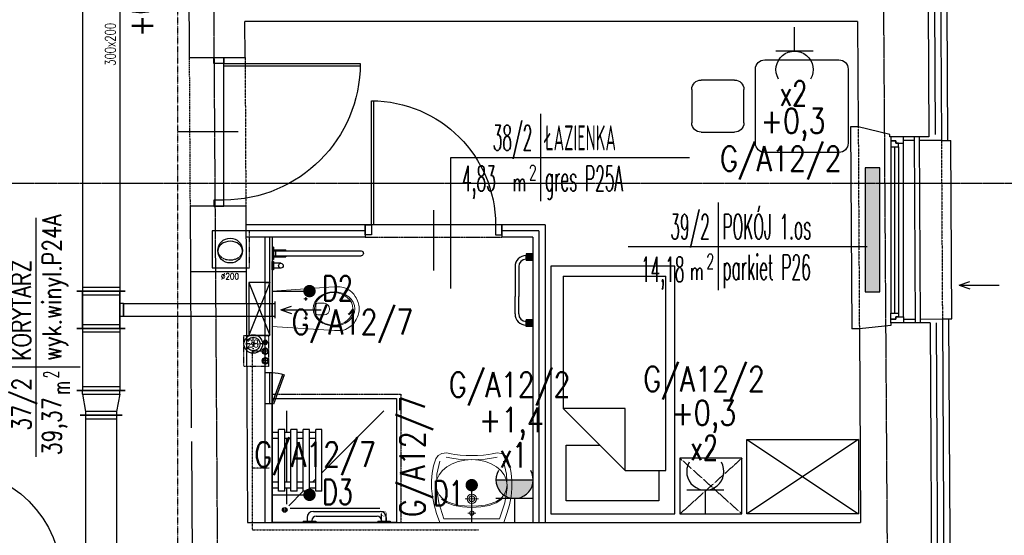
# Model space of a CAD drawing. Header units: inches. Extents: x -145354 to -97635, y 38777 to 78670.
# Tile 166 of 231: x -139144 to -138350, y 60310 to 60726. Entities that reach past the tile are written whole.
import ezdxf
from ezdxf.enums import TextEntityAlignment as Align

# ---------------------------------------------------------------- set-up
doc = ezdxf.new("R2010")
doc.units = ezdxf.units.IN
doc.header["$MEASUREMENT"] = 0
for name, pattern in [('00-inst$0$DASHDOT', [1, 0.5, -0.25, 0, -0.25]), ('CENTER', [2, 1.25, -0.25, 0.25, -0.25]), ('DASHDOT', [1, 0.5, -0.25, 0, -0.25]), ('DASHED', [0.75, 0.5, -0.25]), ('DASHED2', [0.375, 0.25, -0.125]), ('DIVIDE', [31.75, 12.7, -6.35, 0, -6.35, 0, -6.35])]:
    doc.linetypes.add(name, pattern=pattern)
doc.layers.get('0').update_dxf_attribs({"color": 101})
for name, color, linetype in [('Drz---drzwi', 5, 'Continuous'), ('E-OPIS_POM', 6, 'Continuous'), ('E35', 6, 'Continuous'), ('E50', 3, 'Continuous'), ('Fas-balustrada-widok', 64, 'Continuous'), ('FLUID-N21', 7, 'Continuous'), ('Ins-kan', 54, 'Continuous'), ('Ins-went', 141, 'Continuous'), ('Ins-went-opis', 141, 'Continuous'), ('Ins-wod', 152, 'Continuous'), ('Mw-wc-rury', 160, 'DASHDOT'), ('Okn---okna', 5, 'Continuous'), ('Os-osie glowne', 8, 'CENTER'), ('piony_K_nr', 240, 'Continuous'), ('Sc-cegla pelna', 32, 'Continuous'), ('Sc-gazobeton', 45, 'Continuous'), ('Sc-gk', 120, 'Continuous'), ('Sc-gk-hatch', 8, 'Continuous'), ('Sc-izolacja term-obrys', 132, 'Continuous'), ('Sc-izolacja term-styropian', 151, 'STYROPIAN-KA'), ('Sc-nad', 5, 'DASHED2'), ('Sc-nadproza kon', 5, 'DASHED2'), ('stelaż_wc', 64, 'Continuous'), ('Suf-widok', 8, 'Continuous'), ('W-idok', 9, 'Continuous'), ('W-otwor-strop', 126, 'Continuous'), ('Wyp-grzejniki', 56, 'Continuous'), ('Wyp-meble', 155, 'Continuous'), ('Wyp-sanitar', 131, 'Continuous')]:
    doc.layers.add(name, color=color, linetype=linetype)
doc.styles.add('KA wymiar', font='romans.shx', dxfattribs={"width": 0.6})
doc.styles.add('ROMANS', font='romans', dxfattribs={"width": 0.85})
doc.styles.add('tab-bud$0$ROMANS', font='romans', dxfattribs={"width": 0.7})
doc.styles.add('TYTUL2', font='ARIAL.TTF')
doc.linetypes.add('BATTING', pattern='A,0.0001,-0.1,[134,ltypeshp.shx,S=0.1,R=0,X=-0.1,Y=0],-0.2,[134,ltypeshp.shx,S=0.1,R=180,X=0.1,Y=0],-0.1', length=0.4001)
doc.linetypes.add('STYROPIAN-KA', pattern='A,0.0001,-0.1,[135,ltypeshp.shx,S=0.1,R=0,X=-0.1,Y=0],0,[135,ltypeshp.shx,S=0.1,R=180,X=0.1,Y=0],-0.1', length=0.2001)

# ---------------------------------------------------------------- blocks, each defined once
blk = doc.blocks.new('pow')
for p, q in [((0, 0.523), (0, -0.523)), ((-1.075, 0), (1.78, 0))]:
    blk.add_line(p, q)
at = {"style": 'KA wymiar', "width": 0.6}
for s, height, p in [('2', 0.18, (-0.139, -0.27)), ('m', 0.21, (-0.333, -0.401))]:
    blk.add_text(s, height=height, dxfattribs=at).set_placement(p)
at = {"style": 'KA wymiar'}
for tag, width, p in [('01', 0.7, (-0.131, 0.084)), ('000.00', 0.6, (-0.364, -0.401))]:
    blk.add_attdef(tag, text='', height=0.3, dxfattribs=dict(at, width=width)).set_placement(p, align=Align.RIGHT)
blk.add_attdef('POMIESZCZENIE', (0.071, 0.084), '', height=0.3, dxfattribs=at)
at = {"style": 'KA wymiar', "width": 0.8}
blk.add_attdef('POSADZKA', (0.071, -0.401), '', height=0.3, dxfattribs=at)
blk = doc.blocks.new('g2')
at = {"layer": 'E35'}
blk.add_line((15, 19.27), (-15, 19.27), dxfattribs=at)
blk.add_arc((0, 34.27), 15, 150, 30, dxfattribs=at)
at = {"layer": 'E50'}
blk.add_line((0, 19.27), (0, 0), dxfattribs=at)
blk = doc.blocks.new('G1')
at = {"layer": 'E35'}
blk.add_hatch(color=256, dxfattribs=at).paths.add_polyline_path([(10, 22.85), (-10, 22.85, 1)])
for p, q in [((-10, 22.85), (10, 22.85)), ((10, 12.85), (-10, 12.85))]:
    blk.add_line(p, q, dxfattribs=at)
blk.add_arc((0, 22.85), 10, 150, 30, dxfattribs=at)
at = {"layer": 'E50'}
blk.add_line((0, 12.85), (0, 0), dxfattribs=at)
blk = doc.blocks.new('loz033')
blk.add_lwpolyline([(0, 200), (100, 200), (100, 0), (0, 0)], close=True)
for points in [[(86.95, 164.84), (86.95, 189.43), (12.36, 189.43), (12.36, 144.44), (39.36, 144.44)], [(9.76, 114.84), (59.76, 164.84)], [(59.76, 164.84), (59.76, 114.84), (9.76, 114.84)], [(59.76, 164.84), (92.64, 164.84), (92.64, 8.3)], [(9.76, 8.3), (9.76, 114.84)], [(9.76, 8.3), (92.64, 8.3)]]:
    blk.add_lwpolyline(points)
blk = doc.blocks.new('_szafka_nocna')
blk.add_lwpolyline([(-25, 0), (25, 0), (25, -45), (-25, -45)], close=True)
at = {"linetype": 'DASHED2'}
for points in [[(25, 0), (-25, -45)], [(-25, 0), (25, -45)]]:
    blk.add_lwpolyline(points, dxfattribs=at)
blk = doc.blocks.new('_0630_szafa_1os')
blk.add_lwpolyline([(-90, 0), (-90, -60), (0, -60), (0, 0)], close=True)
for points in [[(-90, 0), (0, -60)], [(0, 0), (-90, -60)]]:
    blk.add_lwpolyline(points)
blk = doc.blocks.new('_0630_stolik_wyposazenie')
for p, q in [((-7.47, 37.33), (-67.2, 37.33)), ((-74.67, 29.87), (-74.67, -29.87)), ((0, -29.87), (0, 29.87)), ((-118.53, 21), (-91.47, 21)), ((-126, -13.53), (-126, 13.53)), ((-84, 13.53), (-84, -13.53)), ((-91.47, -21), (-118.53, -21)), ((-67.2, -37.33), (-7.47, -37.33))]:
    blk.add_line(p, q)
for centre, start, end in [((-67.2, 29.87), 90, 180), ((-7.47, 29.87), 0, 90), ((-118.53, 13.53), 90, 180), ((-91.47, 13.53), 0, 90), ((-118.53, -13.53), 180, 270), ((-91.47, -13.53), 270, 0), ((-67.2, -29.87), 180, 270), ((-7.47, -29.87), 270, 0)]:
    blk.add_arc(centre, 7.47, start, end)
blk = doc.blocks.new('_DRZWI_W120')
at = {"ltscale": 25}
for p, q in [((44517.38, 20745.07), (44517.38, 20635.07)), ((44504.38, 20690.07), (44558.38, 20690.07))]:
    blk.add_line(p, q, dxfattribs=at)
at = {"ltscale": 7}
for p, q in [((44517.38, 20635.07), (44407.38, 20635.07)), ((44517.38, 20637.07), (44407.4, 20637.07))]:
    blk.add_line(p, q, dxfattribs=at)
at = {"ltscale": 25}
for points in [[(44525.38, 20750.07), (44517.38, 20750.07), (44517.38, 20745.07), (44525.38, 20745.07)], [(44525.38, 20630.07), (44517.38, 20630.07), (44517.38, 20635.07), (44525.38, 20635.07)]]:
    blk.add_lwpolyline(points, close=True, dxfattribs=at)
blk.add_arc((44517.38, 20635.07), 110, 90, 180, dxfattribs=at)
at = {"linetype": 'DASHED', "ltscale": 20}
blk.add_arc((44517.38, 20635.07), 110, 180, 270, dxfattribs=at)
blk = doc.blocks.new('_0630_BRODZIK_NIEPELNOSPRAWNI')
for p, q in [((27.51, -5), (27.51, 0)), ((32.51, -5), (32.51, 0)), ((25.01, -10), (25.01, -5)), ((25.01, -5), (75.01, -5)), ((67.51, -5), (67.51, 0)), ((72.51, -5), (72.51, 0)), ((75.01, -10), (75.01, -5)), ((11.25, -86.65), (11.25, -14.3)), ((25.01, -25.01), (13.26, -13.26)), ((27.51, -11.56), (14.61, -11.56)), ((25.01, -10), (75.01, -10)), ((25.01, -20), (25.01, -15)), ((25.01, -15), (75.01, -15)), ((27.51, -15), (27.51, -10)), ((32.51, -15), (32.51, -10)), ((67.51, -11.56), (32.51, -11.56)), ((67.51, -15), (67.51, -10)), ((72.51, -15), (72.51, -10)), ((90.03, -11.56), (72.51, -11.56)), ((75.01, -20), (75.01, -15)), ((25.01, -20), (75.01, -20)), ((27.51, -25), (27.51, -20)), ((32.51, -25), (32.51, -20)), ((67.51, -25), (67.51, -20)), ((72.51, -25), (72.51, -20)), ((1.05, -25), (0.05, -25)), ((1.05, -25), (1.05, -35)), ((3.85, -28.1), (1.05, -28.1)), ((25.01, -30), (25.01, -25)), ((25.01, -25), (75.01, -25)), ((25.01, -30), (75.01, -30)), ((27.51, -35), (27.51, -30)), ((32.51, -35), (32.51, -30)), ((32.51, -35), (32.51, -30)), ((67.51, -35), (67.51, -30)), ((72.51, -35), (72.51, -30)), ((75.01, -30), (75.01, -25)), ((1.05, -35), (0.05, -35)), ((1.55, -31.9), (1.05, -31.9)), ((5.05, -35.4), (5.05, -84.6)), ((8.85, -33.1), (8.85, -86.9)), ((25.01, -40), (25.01, -35)), ((25.01, -35), (75.01, -35)), ((32.51, -32.51), (32.51, -32.5)), ((35, -35), (32.51, -32.51)), ((75.01, -40), (75.01, -35)), ((25.01, -40), (75.01, -40)), ((90.03, -90.03), (40, -40)), ((1.05, -85), (0.05, -85)), ((1.05, -85), (1.05, -95)), ((1.05, -88.1), (6.95, -88.08)), ((1.55, -88.1), (1.05, -88.1)), ((1.05, -91.9), (6.95, -91.93)), ((3.85, -91.9), (1.05, -91.9))]:
    blk.add_line(p, q)
blk.add_lwpolyline([(0, 0), (100, 0), (100, -100), (0, -100)], close=True)
at = {"linetype": 'DASHED', "ltscale": 0.5}
blk.add_lwpolyline([(103.5, 0), (103.5, -103.5), (0, -103.5)], dxfattribs=at)
for points in [[(100, 0), (103.5, 0)], [(1.05, -95), (0.05, -95)], [(0, -100), (0, -103.5)]]:
    blk.add_lwpolyline(points)
at = {"const_width": 0.35}
blk.add_lwpolyline([(6.95, -88.08, 1), (6.95, -91.93, 1)], format="xyb", close=True, dxfattribs=at)
for radius in [1.9, 0.901]:
    blk.add_circle((10, -10), radius)
for centre, radius, start, end in [((3.85, -33.1), 5, 0, 90), ((1.55, -35.4), 3.5, 0, 90), ((1.55, -84.6), 3.5, 270, 0), ((3.85, -86.9), 5, 270, 0)]:
    blk.add_arc(centre, radius, start, end)
blk = doc.blocks.new('_0630_UMYWALKA_NIEPEŁNOSPRAWNY')
at = {"lineweight": 0}
for points in [[(0, -54.01), (4.6, -54.04), (9.42, -54.29), (13.64, -54.72), (16.46, -55.28), (20.4, -56.01), (23.99, -55.58), (26.93, -53.97), (28.88, -51.12), (30.72, -45.51), (31.92, -39.69), (32.47, -33.64), (32.39, -27.38), (31.68, -20.89), (30.35, -14.17), (28.39, -7.2), (25.81, 0), (0, 0), (-25.81, 0), (-28.39, -7.2), (-30.35, -14.17), (-31.68, -20.89), (-32.39, -27.38), (-32.47, -33.64), (-31.92, -39.69), (-30.72, -45.51), (-28.88, -51.12), (-26.93, -53.97), (-23.99, -55.58), (-20.4, -56.01), (-16.46, -55.28), (-13.64, -54.72), (-9.42, -54.29), (-4.6, -54.04), (0, -54.01)], [(0, -5.72), (0.68, -5.86), (1.24, -6.24), (1.61, -6.8), (1.75, -7.48), (1.61, -8.16), (1.24, -8.71), (0.68, -9.09), (0, -9.23), (-0.68, -9.09), (-1.24, -8.71), (-1.61, -8.16), (-1.75, -7.48), (-1.61, -6.8), (-1.24, -6.24), (-0.68, -5.86), (0, -5.72)], [(0, -15.26), (1.46, -15.56), (2.65, -16.36), (3.46, -17.56), (3.75, -19.01), (3.46, -20.47), (2.65, -21.66), (1.46, -22.47), (0, -22.76), (-1.46, -22.47), (-2.65, -21.66), (-3.46, -20.47), (-3.75, -19.01), (-3.46, -17.56), (-2.65, -16.36), (-1.46, -15.56), (0, -15.26)], [(0, -16.71), (0.89, -16.89), (1.63, -17.39), (2.12, -18.12), (2.3, -19.01), (2.12, -19.91), (1.63, -20.64), (0.89, -21.13), (0, -21.31), (-0.89, -21.13), (-1.63, -20.64), (-2.12, -19.91), (-2.3, -19.01), (-2.12, -18.12), (-1.63, -17.39), (-0.89, -16.89), (0, -16.71)]]:
    blk.add_lwpolyline(points, close=True, dxfattribs=at)
for points in [[(25.67, -49.28), (28.14, -38.98), (28.45, -27.74), (26.59, -15.65), (22.51, -2.8), (0, -2.8), (-22.51, -2.8), (-26.59, -15.65), (-28.45, -27.74), (-28.14, -38.98), (-25.67, -49.28)], [(-3.25, -7.48), (3.25, -7.48)], [(0, -10.73), (0, -4.22)], [(-28.45, -30.14), (-27.86, -25.83), (-26.17, -22.22), (-23.51, -19.26), (-20, -16.92), (-15.76, -15.17), (-10.92, -13.96), (-5.6, -13.26), (0.07, -13.04), (5.74, -13.26), (11.05, -13.96), (15.89, -15.17), (20.13, -16.92), (23.64, -19.26), (26.3, -22.22), (27.99, -25.83), (28.58, -30.14)], [(-24.26, -18.74), (-19.75, -15.71), (-14.01, -13.63), (-7.31, -12.42), (0.07, -12.04), (7.44, -12.42), (14.14, -13.63), (19.88, -15.71), (24.39, -18.74)], [(0, -24.26), (0, -13.76)], [(5.34, -19.01), (-5.34, -19.01)], [(-28.45, -30.14), (-27.86, -34.42), (-26.18, -38.33), (-23.53, -41.81), (-20.04, -44.79), (-15.81, -47.22), (-10.99, -49.04), (-5.68, -50.17), (-0.02, -50.56), (5.66, -50.17), (10.98, -49.04), (15.83, -47.22), (20.09, -44.79), (23.61, -41.81), (26.29, -38.33), (27.99, -34.42), (28.58, -30.14)], [(20.64, -52.51), (15.94, -51.63), (10.86, -51.08), (5.51, -50.74), (0.02, -50.52), (-5.48, -50.74), (-10.83, -51.08), (-15.91, -51.63), (-20.61, -52.51)]]:
    blk.add_lwpolyline(points, dxfattribs=at)
at = {"lineweight": 0, "const_width": 0.282}
for points in [[(-0.13, -20.35), (-0.13, -20.35)], [(-0.07, -21.39), (-0.07, -21.39)]]:
    blk.add_lwpolyline(points, dxfattribs=at)
blk = doc.blocks.new('_0630_DRZWI_100')
at = {"ltscale": 25}
for p, q in [((-4, -5), (-4, 0)), ((-4, 0), (-4, -5)), ((4, 0), (-4, 0)), ((4, -5), (4, 0)), ((4, -5), (4, 0)), ((-4, -105), (-4, -5)), ((-4, -5), (4, -5)), ((-15.7, -55), (32.9, -55)), ((-4, -105), (4, -105)), ((-4, -110), (-4, -105)), ((4, -110), (-4, -110)), ((4, -105), (4, -110)), ((4, -105), (4, -110))]:
    blk.add_line(p, q, dxfattribs=at)
at = {"ltscale": 7}
for p, q in [((-4, -5), (-104, -5)), ((-4, -6.8), (-103.98, -6.8))]:
    blk.add_line(p, q, dxfattribs=at)
blk.add_arc((-4, -5), 100, 180, 270)
blk = doc.blocks.new('_GJKHGJ')
at = {"ltscale": 25}
for p, q in [((-8, -5), (-8, 0)), ((-8, 0), (-8, -5)), ((0, 0), (-8, 0)), ((0, -5), (0, 0)), ((0, -5), (0, 0)), ((-8, -115), (-8, -5)), ((-8, -5), (0, -5)), ((-19.7, -60), (28.9, -60)), ((-8, -115), (0, -115)), ((-8, -120), (-8, -115)), ((0, -115), (0, -120)), ((0, -115), (0, -120)), ((0, -120), (-8, -120))]:
    blk.add_line(p, q, dxfattribs=at)
at = {"ltscale": 7}
for p, q in [((-8, -5), (-118, -5)), ((-8, -6.8), (-117.99, -6.8))]:
    blk.add_line(p, q, dxfattribs=at)
blk.add_arc((-8, -5), 110, 180, 270)
blk = doc.blocks.new('ramiak_okna')
at = {"layer": 'Okn---okna'}
for p, q in [((145, 10), (5, 10)), ((8, 6), (142, 6)), ((8, 3), (142, 3)), ((8, 0), (142, 0))]:
    blk.add_line(p, q, dxfattribs=at)
for points in [[(5, 10), (0, 10), (0, 0), (3, 0), (3, 4), (5, 4)], [(145, 10), (150, 10), (150, 0), (147, 0), (147, 4), (145, 4)], [(8, 6), (5, 6), (5, 4), (3, 4), (3, 0), (5, 0), (8, 0)], [(142, 6), (145, 6), (145, 4), (147, 4), (147, 0), (145, 0), (142, 0)]]:
    blk.add_lwpolyline(points, close=True, dxfattribs=at)
blk = doc.blocks.new('_0630_WC_NIEPEŁNOSPRAWNY')
at = {"lineweight": 0}
for p, q in [((-14.26, 0), (-17.49, -45.7)), ((-14.26, 0), (14.26, 0)), ((14.26, 0), (17.15, -45.7)), ((-8.01, -26.98), (-9.42, -26.98)), ((-8.01, -26.98), (-8.01, -25.54)), ((-8.01, -26.98), (-6.53, -26.98)), ((-8.01, -26.98), (-8.01, -28.41)), ((7.49, -26.98), (6.08, -26.98)), ((7.49, -26.98), (7.49, -25.54)), ((7.49, -26.98), (8.97, -26.98)), ((7.49, -26.98), (7.49, -28.41)), ((-4.44, -36.51), (-4.44, -41.77)), ((-3.5, -35.21), (4, -35.21)), ((4.94, -36.51), (4.94, -41.77)), ((-17.49, -45.7), (-17.82, -50.14)), ((17.15, -45.7), (17.52, -50.14)), ((-17.82, -50.14), (-17.77, -54.69)), ((-17.77, -54.69), (-17.51, -56.08)), ((17.52, -50.14), (17.47, -54.69)), ((17.47, -54.69), (17.51, -56.08)), ((-17.51, -56.08), (-17.12, -57.53)), ((-17.12, -57.53), (-16.6, -58.93)), ((-16.6, -58.93), (-15.97, -60.29)), ((-15.97, -60.29), (-15.22, -61.59)), ((-15.22, -61.59), (-14.37, -62.83)), ((-14.37, -62.83), (-13.41, -63.99)), ((14.37, -62.83), (13.41, -63.99)), ((15.22, -61.59), (14.37, -62.83)), ((15.97, -60.29), (15.22, -61.59)), ((16.6, -58.93), (15.97, -60.29)), ((17.12, -57.53), (16.6, -58.93)), ((17.51, -56.08), (17.12, -57.53)), ((-13.41, -63.99), (-11.77, -65.6)), ((-11.77, -65.6), (-10, -66.94)), ((-10, -66.94), (-8.71, -67.72)), ((-8.71, -67.72), (-6.54, -68.77)), ((-6.54, -68.77), (-5.07, -69.25)), ((-5.07, -69.25), (-3.02, -69.72)), ((-3.02, -69.72), (-1.52, -69.92)), ((-1.52, -69.92), (0, -70)), ((1.52, -69.92), (0, -70)), ((3.02, -69.72), (1.52, -69.92)), ((5.07, -69.25), (3.02, -69.72)), ((6.54, -68.77), (5.07, -69.25)), ((8.71, -67.72), (6.54, -68.77)), ((10, -66.94), (8.71, -67.72)), ((11.77, -65.6), (10, -66.94)), ((13.41, -63.99), (11.77, -65.6))]:
    blk.add_line(p, q, dxfattribs=at)
for centre, radius, start, end in [((-3.24, -36.39), 1.2, 102.23395, 185.88986), ((3.75, -36.39), 1.2, 354.11014, 77.76605), ((0.25, -41.54), 4.7, 182.80221, 357.19779)]:
    blk.add_arc(centre, radius, start, end, dxfattribs=at)
for centre in [(-8.01, -26.98), (7.49, -26.98)]:
    blk.add_ellipse(centre, major_axis=(0.599, 0.599), ratio=1, start_param=5.497787, end_param=11.780972, dxfattribs=at)
for centre, major_axis, ratio in [((0.05, -49.75), (0, -16.75), 0.823529), ((0.05, -49.5), (0, -15.54), 0.845174)]:
    blk.add_ellipse(centre, major_axis=major_axis, ratio=ratio, dxfattribs=at)
blk = doc.blocks.new('_0630_BARIERKA_NIEPEŁNOSPRAWNY')
for p, q in [((0, 13.3), (0, 6.7)), ((1, 13.3), (0, 13.3)), ((1, 6.7), (1, 13.3)), ((1, 8.07), (1, 11.87)), ((6.9, 11.87), (1, 11.87)), ((6.9, 8.07), (1, 8.07)), ((1, 6.7), (0, 6.7)), ((0, -5), (0, 5)), ((1, -5), (1, 5)), ((1, 2.9), (11, 2.9)), ((1, 1.91), (71.63, 1.91)), ((1, 0.6), (1, -0.4)), ((2.74, 1.9), (2.74, -1.9)), ((11, 1.9), (11, 2.9)), ((1, -1.89), (71.63, -1.89)), ((1, -1.9), (11, -1.9)), ((1, -2.9), (11, -2.9)), ((11, -1.9), (11, -2.9))]:
    blk.add_line(p, q)
for points in [[(1, 5), (0, 5)], [(1, -5), (0, -5)]]:
    blk.add_lwpolyline(points)
for centre, start, end in [((6.9, 9.97), 90, 270), ((6.9, 9.97), 90, 270), ((6.9, 9.97), 270, 90), ((71.63, 0.01), 270, 90)]:
    blk.add_arc(centre, 1.9, start, end)
blk = doc.blocks.new('0630_STRZAŁKA')
at = {"ltscale": 0.5}
for points in [[(0, 0), (-3.03, -8.56)], [(0, 0), (0, -32.43)], [(0, 0), (3.03, -8.56)]]:
    blk.add_lwpolyline(points, dxfattribs=at)
blk = doc.blocks.new('grzejnik_100')
at = {"layer": 'Wyp-grzejniki'}
h = blk.add_hatch(dxfattribs=at)
h.set_pattern_fill('DOTS', color=256, scale=0.5, style=0)
h.set_pattern_definition([(0, (-77492.90915, 37823.9399), (0.396875, 0.79375), [0, -0.79375])])
h.paths.add_polyline_path([(0, -100), (12, -100), (12, 0), (0, 0)])
blk.add_lwpolyline([(12, 0), (0, 0), (0, -100), (12, -100)], close=True, dxfattribs=at)
blk = doc.blocks.new('_gslkflhklgj')
at = {"linetype": '00-inst$0$DASHDOT', "ltscale": 5}
for p, q in [((7.5, 0), (-7.5, 0)), ((0, -7.5), (0, 7.5))]:
    blk.add_line(p, q, dxfattribs=at)
for radius in [7.5, 5.5]:
    blk.add_circle((0, 0), radius)
blk = doc.blocks.new('*U1778')
at = {"color": 0, "linetype": 'ByBlock', "lineweight": -2}
blk.add_circle((0, 0), 100, dxfattribs=at)
at = {"color": 4, "linetype": 'DASHED'}
blk.add_ellipse((0, 0), major_axis=(0, 100), ratio=0.75, start_param=0, end_param=3.141593, dxfattribs=at)
at = {"color": 4, "linetype": 'Continuous'}
blk.add_ellipse((0, 0), major_axis=(0, 100), ratio=0.75, start_param=3.141593, end_param=6.283185, dxfattribs=at)
blk = doc.blocks.new('pion_woda')
at = {"layer": 'Ins-wod'}
for p, q in [((3, 0), (-3, 0)), ((0, 3), (0, -3))]:
    blk.add_line(p, q, dxfattribs=at)
for centre, radius in [((0, 0.02), 2.55), ((0, 0), 2)]:
    blk.add_circle(centre, radius, dxfattribs=at)
blk = doc.blocks.new('pion_mały')
at = {"layer": 'Ins-wod'}
for p, q in [((0, 2.08), (0, -2.12)), ((2.1, -0.02), (-2.1, -0.02))]:
    blk.add_line(p, q, dxfattribs=at)
for centre, radius in [((0, 0), 1.79), ((0, -0.02), 1.4)]:
    blk.add_circle(centre, radius, dxfattribs=at)
blk = doc.blocks.new('WW_piony')
for name, p in [('pion_mały', (0, 0)), ('pion_woda', (7.18, 0.12)), ('pion_woda', (14.93, 0.15))]:
    blk.add_blockref(name, p)
blk = doc.blocks.new('rewizja')
at = {"layer": 'Wyp-meble'}
for p, q in [((-25, 6), (-25, 0)), ((-25, 6), (0, 6)), ((-25, 4), (-25, 2)), ((0, 2), (-25, 2)), ((0, 6), (0, 0)), ((0, 0), (-25, 0))]:
    blk.add_line(p, q, dxfattribs=at)
blk.add_lwpolyline([(-23.15, -9.49), (0.34, -0.94), (0, 0), (-23.49, -8.55)], close=True, dxfattribs=at)
blk.add_arc((0, 0), 25, 180, 202.29244, dxfattribs=at)
blk = doc.blocks.new('g-1')
at = {"layer": 'Wyp-grzejniki', "ltscale": 10}
h = blk.add_hatch(color=256, dxfattribs=at)
h.paths.add_polyline_path([(0.04, 0), (-5.36, 0), (-5.36, -5.4), (0.04, -5.4)])
edge = h.paths.add_edge_path(flags=16)
edge.add_line((-5.36, -4.2), (-5.36, -1.2))
blk.add_hatch(color=256, dxfattribs=at).paths.add_polyline_path([(-0.02, -58.59), (-0.02, -53.19), (-5.42, -53.19), (-5.42, -58.59)])
at = {"layer": 'Wyp-grzejniki'}
for p, q in [((-5.4, 0), (-5.4, -5.4)), ((0, 0), (-5.4, 0)), ((0, 0), (0, -5.4)), ((-5.4, -4.2), (-5.4, -1.2)), ((-5.4, -1.2), (-5.4, -4.2)), ((0, -5.4), (-5.4, -5.4)), ((-14.31, -10.2, 0), (-14.31, -34.29, 0)), ((-11.31, -10.2, 0), (-11.31, -34.29, 0)), ((-14.31, -48.39, 0), (-14.31, -34.29, 0)), ((-11.31, -48.39, 0), (-11.31, -34.29, 0)), ((0, -53.19), (-5.4, -53.19)), ((-5.4, -58.59), (-5.4, -53.19)), ((-5.4, -57.39), (-5.4, -54.39)), ((0, -58.59), (0, -53.19)), ((0, -58.59), (-5.4, -58.59))]:
    blk.add_line(p, q, dxfattribs=at)
for centre, radius, start, end in [((-5.31, -10.2, 0), 9, 90.59737, 179.99999), ((-5.31, -10.2, 0), 6, 90.89607, 179.99999), ((-5.31, -48.39, 0), 9, 179.99999, 269.40261), ((-5.31, -48.39, 0), 6, 179.99999, 269.10391)]:
    blk.add_arc(centre, radius, start, end, dxfattribs=at)

msp = doc.modelspace()

# ---------------------------------------------------------------- linework, layer by layer
at = {"color": 3, "linetype": 'Continuous', "lineweight": -2}
msp.add_line((-139060.13, 60496.97), (-139060.13, 60486.97), dxfattribs=at)
at = {"layer": 'E-OPIS_POM'}
msp.add_line((-138796.53, 60614.47), (-138796.53, 60509.28), dxfattribs=at)
at = {"layer": 'E35'}
for p, q in [((-138779.37, 60320.54), (-138779.37, 60350.54)), ((-138940.14, 60342.75), (-138910.14, 60342.75))]:
    msp.add_line(p, q, dxfattribs=at)
at = {"layer": 'E35', "const_width": 5}
for points in [[(-138910.14, 60509.55, -1), (-138910.14, 60504.55, -1)], [(-138779.37, 60353.04, 1), (-138779.37, 60348.04, 1)], [(-138910.14, 60345.25, -1), (-138910.14, 60340.25, -1)]]:
    msp.add_lwpolyline(points, format="xyb", close=True, dxfattribs=at)
at = {"layer": 'E50'}
msp.add_line((-138940.14, 60507.05), (-138910.14, 60507.05), dxfattribs=at)
at = {"layer": 'Fas-balustrada-widok'}
for p, q in [((-138422.71, 60631.48), (-138421.88, 60481.48)), ((-138418.71, 60631.5), (-138417.88, 60481.5))]:
    msp.add_line(p, q, dxfattribs=at)
at = {"layer": 'Ins-went'}
for p, q in [((-139093.13, 60753.37), (-139093.13, 60426.97)), ((-139063.13, 60753.37), (-139063.13, 60426.97)), ((-139058.63, 60506.97), (-139097.63, 60506.97)), ((-139097.63, 60506.97), (-139058.63, 60506.97)), ((-139063.13, 60509.97), (-139093.13, 60509.97)), ((-139093.13, 60476.97), (-139093.13, 60506.97)), ((-139093.13, 60503.97), (-139063.13, 60503.97)), ((-139063.13, 60476.97), (-139063.13, 60506.97)), ((-139060.13, 60496.97), (-139063.13, 60496.97)), ((-139060.13, 60486.97), (-139060.13, 60496.97)), ((-139060.13, 60496.97), (-138940.13, 60496.97)), ((-138940.13, 60496.97), (-138940.13, 60486.97)), ((-138940.13, 60486.97), (-138940.13, 60496.97)), ((-138940.13, 60496.97), (-138938.13, 60496.97)), ((-138938.13, 60498.72), (-138938.13, 60485.22)), ((-139063.13, 60479.97), (-139093.13, 60479.97)), ((-139063.13, 60486.97), (-139060.13, 60486.97)), ((-139060.13, 60486.97), (-138940.13, 60486.97)), ((-138940.13, 60486.97), (-138938.13, 60486.97)), ((-139058.63, 60476.97), (-139097.63, 60476.97)), ((-139097.63, 60476.97), (-139058.63, 60476.97)), ((-139063.13, 60473.97), (-139093.13, 60473.97)), ((-139058.63, 60426.97), (-139097.63, 60426.97)), ((-139097.63, 60426.97), (-139058.63, 60426.97)), ((-139097.63, 60426.97), (-139058.63, 60426.97)), ((-139063.13, 60429.97), (-139093.13, 60429.97)), ((-139093.13, 60423.97), (-139093.13, 60426.97)), ((-139093.13, 60423.97), (-139093.13, 60426.97)), ((-139093.13, 60423.97), (-139063.13, 60423.97)), ((-139093.13, 60423.97), (-139090.63, 60409.97)), ((-139093.13, 60423.97), (-139063.13, 60423.97)), ((-139093.13, 60423.97), (-139090.63, 60409.97)), ((-139063.13, 60423.97), (-139065.63, 60409.97)), ((-139063.13, 60423.97), (-139065.63, 60409.97)), ((-139063.13, 60423.97), (-139063.13, 60426.97)), ((-139063.13, 60423.97), (-139063.13, 60426.97)), ((-139065.63, 60409.97), (-139090.63, 60409.97)), ((-139090.63, 60409.97), (-139090.63, 60406.97)), ((-139065.63, 60409.97), (-139090.63, 60409.97)), ((-139090.63, 60409.97), (-139090.63, 60406.97)), ((-139065.63, 60409.97), (-139065.63, 60406.97)), ((-139065.63, 60409.97), (-139065.63, 60406.97)), ((-139061.13, 60406.97), (-139095.13, 60406.97)), ((-139095.13, 60406.97), (-139061.13, 60406.97)), ((-139061.13, 60406.97), (-139095.13, 60406.97)), ((-139090.63, 60406.97), (-139090.63, 60116.87)), ((-139090.63, 60403.97), (-139065.63, 60403.97)), ((-139065.63, 60406.97), (-139065.63, 60116.87))]:
    msp.add_line(p, q, dxfattribs=at)
at = {"layer": 'Mw-wc-rury', "ltscale": 0.8}
for p, q in [((-138947.98, 60458.55), (-138956.46, 60458.55)), ((-138956.46, 60458.55), (-138956.46, 60314.6)), ((-138942.54, 60364.23), (-138956.46, 60364.23)), ((-138956.46, 60314.6), (-138773.53, 60314.6))]:
    msp.add_line(p, q, dxfattribs=at)
at = {"layer": 'Os-osie glowne'}
for p, q in [((-138968.49, 57943.12), (-138996.29, 62104.61)), ((-138428.47, 57943.12), (-138456.28, 62104.61)), ((-143199.2, 60594.14), (-138010.68, 60594.14))]:
    msp.add_line(p, q, dxfattribs=at)
at = {"layer": 'Sc-cegla pelna'}
for p, q in [((-138468.22, 60724.54), (-138962.25, 60724.54)), ((-138468.22, 60724.54), (-138467.76, 60639.54)), ((-138961.16, 60522.54), (-139006.16, 60522.54)), ((-139006.16, 60522.54), (-139005.45, 60396.71)), ((-138466.86, 60476.55), (-138466, 60320.54)), ((-139005.39, 60385.71), (-139004.84, 60287.54))]:
    msp.add_line(p, q, dxfattribs=at)
for points in [[(-138412.16, 60893.54), (-138410.71, 60631.54)], [(-139007.72, 60812.55), (-139007.11, 60695.54), (-138962.08, 60695.54), (-138962.21, 60724.54)], [(-138410.71, 60631.54), (-138442.23, 60631.37), (-138442.24, 60633.37), (-138467.76, 60639.54)], [(-138961.16, 60522.54), (-138960.03, 60320.54), (-138465.99, 60320.54)], [(-138409.88, 60481.54), (-138441.4, 60481.37), (-138441.39, 60479.37), (-138466.86, 60476.55)], [(-138409.88, 60481.54), (-138408.47, 60225.52)]]:
    msp.add_lwpolyline(points, dxfattribs=at)
at = {"layer": 'Sc-gazobeton'}
for p, q in [((-138961.46, 60575.54), (-139006.46, 60575.54)), ((-139006.46, 60575.54), (-139006.16, 60522.54)), ((-138961.46, 60575.54), (-138961.16, 60522.54)), ((-138961.35, 60555.73), (-138988.49, 60555.73)), ((-138988.49, 60555.73), (-138988.49, 60525.73)), ((-138988.49, 60525.73), (-138961.17, 60525.73))]:
    msp.add_line(p, q, dxfattribs=at)
at = {"layer": 'Sc-gk'}
for p, q in [((-138865.14, 60560.54), (-138961.38, 60560.54)), ((-138865.14, 60560.54), (-138865.14, 60550.54)), ((-138720.14, 60560.54), (-138755.14, 60560.54)), ((-138755.14, 60560.54), (-138755.14, 60550.54)), ((-138720.14, 60560.54), (-138720.14, 60320.54)), ((-138865.14, 60550.54), (-138961.14, 60550.54)), ((-138946.14, 60550.54), (-138946.14, 60320.54)), ((-138940.14, 60550.54), (-138940.14, 60320.54)), ((-138730.14, 60550.54), (-138755.14, 60550.54)), ((-138730.14, 60550.54), (-138730.14, 60320.54))]:
    msp.add_line(p, q, dxfattribs=at)
at = {"layer": 'Sc-gk-hatch', "linetype": 'BATTING', "ltscale": 0.22}
for p, q in [((-138865.14, 60555.54), (-138961.38, 60555.54)), ((-138725.14, 60555.54), (-138755.14, 60555.54)), ((-138725.14, 60555.54), (-138725.14, 60320.54))]:
    msp.add_line(p, q, dxfattribs=at)
at = {"layer": 'Sc-izolacja term-obrys'}
for points in [[(-138420.17, 60896.5), (-138402.17, 60896.6), (-138400.69, 60628.6), (-138418.69, 60628.5)], [(-138422.69, 60628.48), (-138431.4, 60628.43)], [(-138431.4, 60484.43), (-138421.9, 60484.48)], [(-138417.9, 60484.5), (-138399.9, 60484.6), (-138398.45, 60222.57), (-138416.45, 60222.47)]]:
    msp.add_lwpolyline(points, dxfattribs=at)
at = {"layer": 'Sc-izolacja term-styropian', "linetype": 'BATTING', "ltscale": 0.25}
for points in [[(-138407.16, 60895.29), (-138405.71, 60633.29)], [(-138404.88, 60481.57), (-138403.47, 60225.54)]]:
    msp.add_lwpolyline(points, dxfattribs=at)
at = {"layer": 'Sc-nad'}
msp.add_line((-138865.14, 60550.54), (-138755.14, 60550.54), dxfattribs=at)
at = {"layer": 'Sc-nad', "ltscale": 4}
msp.add_lwpolyline([(-139007.11, 60695.54), (-139006.46, 60575.54)], dxfattribs=at)
at = {"layer": 'Sc-nadproza kon', "linetype": 'DASHDOT', "ltscale": 0.5}
for p, q in [((-138467.76, 60639.54), (-138466.86, 60476.55)), ((-138400.69, 60628.6), (-138399.9, 60484.64))]:
    msp.add_line(p, q, dxfattribs=at)
msp.add_lwpolyline([(-138962.08, 60695.54), (-138961.46, 60575.54)], dxfattribs=at)
at = {"layer": 'stelaż_wc', "ltscale": 5}
for p, q in [((-138942.14, 60514.04), (-138959.14, 60471.54)), ((-138959.14, 60514.04), (-138942.14, 60471.54))]:
    msp.add_line(p, q, dxfattribs=at)
for points in [[(-138942.14, 60514.04), (-138942.14, 60550.54), (-138946.14, 60550.54), (-138946.14, 60514.04)], [(-138942.14, 60471.54), (-138942.14, 60514.04), (-138959.14, 60514.04), (-138959.14, 60471.54)]]:
    msp.add_lwpolyline(points, close=True, dxfattribs=at)
at = {"layer": 'Suf-widok', "linetype": 'DIVIDE', "ltscale": 0.02}
msp.add_lwpolyline([(-139016.24, 61051.5), (-139186.65, 61051.5), (-139186.65, 58629.5), (-139016.24, 58629.5)], close=True, dxfattribs=at)
at = {"layer": 'W-idok'}
for p, q in [((-138467.76, 60639.54), (-138473.88, 60639.52)), ((-138466.86, 60476.55), (-138472.86, 60476.52))]:
    msp.add_line(p, q, dxfattribs=at)
for points in [[(-138397.17, 60896.6), (-138395.69, 60628.6)], [(-138473.88, 60639.52), (-138472.86, 60476.52)], [(-138400.69, 60628.6), (-138393.19, 60628.6)], [(-138399.9, 60484.64), (-138392.4, 60484.64), (-138393.19, 60628.6)], [(-138394.9, 60484.64), (-138393.45, 60222.57)]]:
    msp.add_lwpolyline(points, dxfattribs=at)
at = {"layer": 'W-otwor-strop', "linetype": 'DASHED2', "ltscale": 0.3}
for points in [[(-138988.49, 60525.73), (-138958.49, 60525.73), (-138958.49, 60555.73), (-138988.49, 60555.73)], [(-138963.08, 60471.27), (-138943.08, 60471.27), (-138943.08, 60446.27), (-138963.08, 60446.27)]]:
    msp.add_lwpolyline(points, close=True, dxfattribs=at)

# ---------------------------------------------------------------- block references
at = {"rotation": 270}
msp.add_blockref('WW_piony', (-138945.83, 60465.73), dxfattribs=at)
at = {"xscale": -1, "rotation": 90}
msp.add_blockref('rewizja', (-138940.14, 60416.27), dxfattribs=at)
at = {"layer": 'Drz---drzwi', "xscale": -1}
msp.add_blockref('_GJKHGJ', (-138987.25, 60695.54), dxfattribs=at)
at = {"layer": 'Drz---drzwi', "xscale": -1, "rotation": 90}
msp.add_blockref('_0630_DRZWI_100', (-138865.14, 60556.54), dxfattribs=at)
at = {"layer": 'Drz---drzwi', "xscale": -0.8333333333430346, "yscale": 0.8333333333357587, "zscale": 0.8333333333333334}
msp.add_blockref('_DRZWI_W120', (-102103.45, 43076.78), dxfattribs=at)
at = {"layer": 'E-OPIS_POM'}
ref = msp.add_blockref('pow', (-138723.9, 60614.83), dxfattribs=dict(at, xscale=67.5, yscale=67.5, zscale=67.5))
ref.add_attrib('000.00', '4,83', dxfattribs={"layer": '0', "height": 20.25, "style": 'KA wymiar', "width": 0.448374}).set_placement((-138759.93, 60587.76), align=Align.RIGHT)
ref.add_attrib('01', '38/2', dxfattribs={"layer": '0', "height": 20.25, "style": 'KA wymiar', "width": 0.448374}).set_placement((-138730.52, 60620.52), align=Align.RIGHT)
ref.add_attrib('POMIESZCZENIE', 'ŁAZIENKA', (-138720.33, 60620.52), dxfattribs={"layer": '0', "height": 20.25, "style": 'KA wymiar', "width": 0.448374})
ref.add_attrib('POSADZKA', 'gres P25A', (-138720.33, 60587.76), dxfattribs={"layer": '0', "height": 20.25, "style": 'KA wymiar', "width": 0.448374})
ref = msp.add_blockref('pow', (-138580.78, 60543.16), dxfattribs=dict(at, xscale=67.5, yscale=67.5, zscale=67.5))
ref.add_attrib('000.00', '14,18', dxfattribs={"layer": '0', "height": 20.25, "style": 'KA wymiar', "width": 0.448374}).set_placement((-138607.88, 60514.42), align=Align.RIGHT)
ref.add_attrib('01', '39/2', dxfattribs={"layer": '0', "height": 20.25, "style": 'KA wymiar', "width": 0.448374}).set_placement((-138587.4, 60548.86), align=Align.RIGHT)
ref.add_attrib('POMIESZCZENIE', 'POKÓJ 1.os', (-138577.21, 60548.86), dxfattribs={"layer": '0', "height": 20.25, "style": 'KA wymiar', "width": 0.448374})
ref.add_attrib('POSADZKA', 'parkiet P26', (-138577.21, 60516.1), dxfattribs={"layer": '0', "height": 20.25, "style": 'KA wymiar', "width": 0.448374})
ref = msp.add_blockref('pow', (-139130.47, 60446.02), dxfattribs=dict(at, xscale=67.5, yscale=67.5, zscale=67.5, rotation=90))
ref.add_attrib('000.00', '39,37', dxfattribs={"layer": '0', "height": 15.133, "rotation": 90, "style": 'KA wymiar', "width": 0.8029}).set_placement((-139110.24, 60421.48), align=Align.RIGHT)
ref.add_attrib('01', '37/2', dxfattribs={"layer": '0', "height": 15.133, "rotation": 90, "style": 'KA wymiar', "width": 0.8029}).set_placement((-139134.73, 60437.17), align=Align.RIGHT)
ref.add_attrib('POMIESZCZENIE', 'KORYTARZ', (-139134.73, 60450.81), dxfattribs={"layer": '0', "height": 15.133, "rotation": 90, "style": 'KA wymiar', "width": 0.8029})
ref.add_attrib('POSADZKA', 'wyk.winyl.P24A', (-139110.24, 60450.81), dxfattribs={"layer": '0', "height": 15.1326, "rotation": 90, "style": 'KA wymiar', "width": 0.8029})
at = {"layer": 'E35', "xscale": -1, "rotation": 180}
msp.add_blockref('g2', (-138519.12, 60719.9), dxfattribs=at)
at = {"layer": 'E35'}
msp.add_blockref('g2', (-138591.05, 60327.28), dxfattribs=at)
at = {"layer": 'E35', "xscale": 1.5, "yscale": 1.5, "zscale": 1.5}
msp.add_blockref('G1', (-138744.83, 60320.54), dxfattribs=at)
at = {"layer": 'FLUID-N21', "color": 5, "linetype": 'Continuous', "xscale": 0.09999999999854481, "yscale": 0.09999999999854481, "zscale": 0.1, "rotation": 90}
msp.add_blockref('*U1778', (-138974.1, 60539.73), dxfattribs=at)
at = {"layer": 'Ins-kan'}
msp.add_blockref('_gslkflhklgj', (-138955.49, 60464.4), dxfattribs=at)
at = {"layer": 'Ins-went-opis', "xscale": -1, "rotation": 90}
for p in [(-138386.44, 60511.85), (-138933.28, 60491.97)]:
    msp.add_blockref('0630_STRZAŁKA', p, dxfattribs=at)
at = {"layer": 'Okn---okna', "rotation": 270}
msp.add_blockref('ramiak_okna', (-138441.4, 60631.37), dxfattribs=at)
at = {"layer": 'Wyp-grzejniki', "rotation": 180}
msp.add_blockref('grzejnik_100', (-138450.3, 60506.55), dxfattribs=at)
at = {"layer": 'Wyp-grzejniki'}
msp.add_blockref('g-1', (-138730.14, 60537.03, 0), dxfattribs=at)
at = {"layer": 'Wyp-meble', "xscale": -1, "rotation": 180}
for name, p in [('_0630_stolik_wyposazenie', (-138475.94, 60656.27)), ('loz033', (-138715.5, 60527.28))]:
    msp.add_blockref(name, p, dxfattribs=at)
at = {"layer": 'Wyp-meble', "xscale": -1}
for name, p in [('_0630_szafa_1os', (-138557.5, 60387.28)), ('_szafka_nocna', (-138586.51, 60372.28))]:
    msp.add_blockref(name, p, dxfattribs=at)
at = {"layer": 'Wyp-sanitar', "xscale": -1}
for name, p, rotation in [('_0630_BARIERKA_NIEPEŁNOSPRAWNY', (-138940.15, 60537.54), 180), ('_0630_WC_NIEPEŁNOSPRAWNY', (-138940.14, 60492.79), 90)]:
    msp.add_blockref(name, p, dxfattribs=dict(at, rotation=rotation))
at = {"layer": 'Wyp-sanitar'}
for name, p, rotation in [('_0630_BRODZIK_NIEPELNOSPRAWNI', (-138940.14, 60320.54), 90), ('_0630_UMYWALKA_NIEPEŁNOSPRAWNY', (-138779.37, 60320.54), 180)]:
    msp.add_blockref(name, p, dxfattribs=dict(at, rotation=rotation))

# ---------------------------------------------------------------- texts
at = {"layer": 'E35', "style": 'ROMANS'}
for s, rotation, width, p in [('+0,3', 90, 0.8, (-139043.25, 60738.13)), ('G/A12/2', 360, 0.8, (-138530.12, 60612.41)), ('+0,3', 360, 0.8, (-138592.14, 60405.8)), ('G/A12/7', 90, 0.8, (-138825.69, 60373.7)), ('x2', 360, 0.7, (-138591.98, 60380.61))]:
    msp.add_text(s, height=20, rotation=rotation, dxfattribs=dict(at, width=width)).set_placement(p, align=Align.MIDDLE)
for s, width, p in [('x2', 0.7, (-138520.05, 60666.57)), ('+0,3', 0.8, (-138520.21, 60641.39)), ('D2', 0.7, (-138887.52, 60509.33)), ('G/A12/7', 0.8, (-138875.54, 60480.68)), ('G/A12/2', 0.8, (-138592.02, 60434.77)), ('G/A12/2', 0.8, (-138748.81, 60430.12)), ('+1,4', 0.8, (-138747.26, 60400.19)), ('G/A12/7', 0.8, (-138905.62, 60373.88)), ('x1', 0.7, (-138745.76, 60374.9)), ('D3', 0.7, (-138887.52, 60345.03)), ('D1', 0.7, (-138798.33, 60344.12))]:
    msp.add_text(s, height=20, dxfattribs=dict(at, width=width)).set_placement(p, align=Align.MIDDLE)
at = {"layer": 'Ins-went', "style": 'tab-bud$0$ROMANS', "width": 0.7}
msp.add_text('300x200', height=8.424, rotation=90, dxfattribs=at).set_placement((-139066.54, 60688.78, 0))
at = {"layer": 'Ins-went', "style": 'ROMANS', "width": 0.85}
msp.add_text('%%C200', height=5, dxfattribs=at).set_placement((-138981.58, 60516.41, 0))
at = {"layer": 'piony_K_nr', "style": 'TYTUL2', "width": 0.9}
msp.add_text('28', height=6.5, dxfattribs=at).set_placement((-138960.16, 60461.49, -76.7))

doc.saveas('drawing.dxf')
